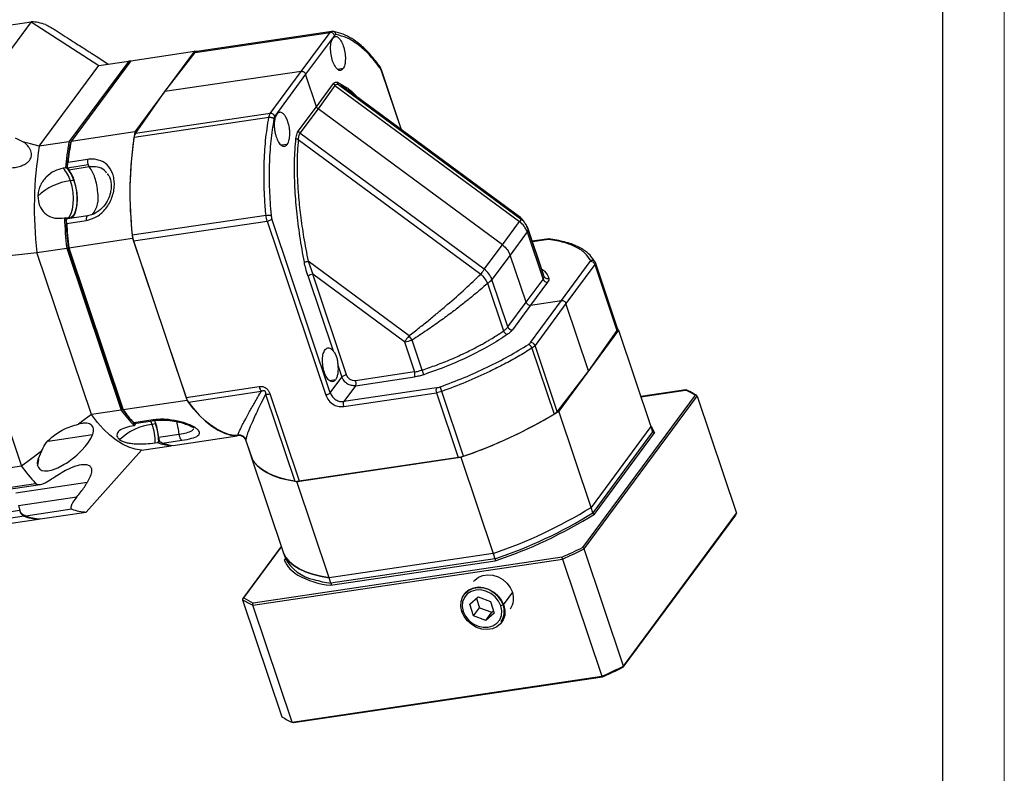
# Model space of a CAD drawing. Header units: millimetres. Extents: x 7115 to 7943, y -680 to -95.
# Tile 12 of 16: x 7785 to 7943, y -559 to -438. Entities that reach past the tile are written whole.
import ezdxf

# ---------------------------------------------------------------- set-up
doc = ezdxf.new("R2010")
doc.units = ezdxf.units.MM
doc.layers.get('0').update_dxf_attribs({"lineweight": 18})
doc.layers.add('图框_外框线', color=7, linetype='Continuous', lineweight=18)
doc.layers.add('粗实线', color=7, linetype='Continuous', lineweight=40)

# ---------------------------------------------------------------- blocks, each defined once
blk = doc.blocks.new('9999')
at = {"linetype": 'Continuous', "lineweight": 25}
for p, q in [((74.31, 56.36), (62.19, 39.95)), ((66.9, 55.26), (74.31, 56.36)), ((74.31, 56.36), (85.21, 49.33)), ((78.17, 55.03), (79.15, 54.41)), ((100.66, 51.4), (122.34, 54.62)), ((122.62, 54.8), (100.93, 51.58)), ((117.69, 48.38), (122.34, 54.62)), ((123.07, 54.16), (118.42, 47.92)), ((122.55, 54.78), (122.6, 54.78)), ((86.61, 49.54), (84.77, 50.79)), ((90.32, 50.09), (100.58, 51.62)), ((100.58, 51.62), (90.99, 38.63)), ((95.78, 45.12), (100.66, 51.4)), ((100.98, 51.58), (100.58, 51.62)), ((75.61, 36.34), (85.21, 49.33)), ((89.99, 50.04), (80.39, 37.05)), ((90.32, 50.09), (80.72, 37.1)), ((85.21, 49.33), (89.99, 50.04)), ((117.69, 48.38), (95.78, 45.12)), ((112.73, 41.61), (117.69, 48.38)), ((118.42, 47.92), (113.46, 41.15)), ((120.18, 42.67), (118.42, 47.92)), ((124.44, 48.81), (123.58, 48.68)), ((130.58, 48.5), (133.76, 39.05)), ((133.84, 38.99), (130.61, 48.61)), ((120.18, 42.67), (122.89, 46.43)), ((123.13, 46.1), (120.43, 42.34)), ((123.13, 46.1), (152.78, 24.23)), ((153.05, 24.59), (123.72, 46.22)), ((91.06, 38.39), (95.78, 45.12)), ((152.79, 25.01), (125.21, 45.36)), ((112.73, 41.61), (91.06, 38.39)), ((117.24, 38.77), (120.18, 42.67)), ((120.43, 42.34), (117.48, 38.44)), ((150.07, 20.47), (120.43, 42.34)), ((90.84, 37.78), (112.5, 41)), ((90.99, 38.63), (80.72, 37.1)), ((147.13, 16.57), (117.48, 38.44)), ((71.76, 37.68), (73.14, 37.01)), ((80.39, 37.05), (75.61, 36.34)), ((115.44, 36.62), (114.52, 36.49)), ((117.23, 37.43), (146.56, 15.79)), ((80.17, 32.89), (83.46, 33.38)), ((83.37, 34.22), (80.24, 33.75)), ((79.83, 32.86), (79.44, 32.8)), ((83.66, 33.01), (80.36, 32.52)), ((86.68, 31.73), (86.56, 31.88)), ((86.59, 31.94), (86.69, 31.76)), ((81.17, 30.85), (80.62, 30.77)), ((79.27, 24.77), (79.65, 24.82)), ((80.03, 23.93), (83.16, 24.4)), ((83.43, 25.17), (80.13, 24.68)), ((112.05, 25.21), (90.56, 22.02)), ((90.75, 21.13), (112.24, 24.32)), ((112.24, 24.32), (121.64, -3.66)), ((122.38, -3.32), (112.98, 24.67)), ((150.07, 20.47), (152.78, 24.23)), ((154.01, 22.58), (151.3, 18.82)), ((153.88, 23.46), (154.11, 23.16)), ((154.01, 22.58), (156.57, 14.94)), ((156.69, 15.54), (154.12, 23.22)), ((156.72, 15.45), (154.15, 23.11)), ((80.35, 20.02), (90.62, 21.54)), ((90.62, 21.54), (99.37, -4.51)), ((90.75, 21.13), (99.23, -4.1)), ((157.14, 21.41), (154.84, 21.06)), ((154.85, 21.02), (157.05, 21.35)), ((61.71, 17.83), (75.24, 19.26)), ((75.24, 19.26), (80.02, 19.97)), ((83.99, -6.8), (75.24, 19.26)), ((80.02, 19.97), (88.77, -6.09)), ((88.98, -5.94), (80.26, 20.03)), ((80.35, 20.02), (89.1, -6.04)), ((147.13, 16.57), (150.07, 20.47)), ((61.71, 17.83), (72.76, -15.07)), ((135.03, 5.88), (118.81, 17.85)), ((118.81, 17.85), (119.55, 15.76)), ((151.3, 18.82), (148.36, 14.93)), ((153.84, 11.27), (151.3, 18.82)), ((159.51, 11.54), (164.16, 17.79)), ((164.96, 17.68), (164.98, 17.58)), ((168.53, 7.06), (164.97, 17.67)), ((164.89, 17.33), (160.24, 11.08)), ((164.89, 17.33), (168.45, 6.73)), ((118.81, 15.41), (122.83, 3.44)), ((134.29, 4.89), (119.55, 15.76)), ((124.99, -0.42), (119.55, 15.76)), ((147.66, 14.31), (150.23, 6.65)), ((150.92, 7.29), (148.36, 14.93)), ((153.84, 11.27), (156.57, 14.94)), ((157.3, 14.48), (154.57, 10.81)), ((156.72, 15.45), (156.69, 15.54)), ((150.92, 7.29), (153.84, 11.27)), ((154.55, 4.78), (159.51, 11.54)), ((154.57, 10.81), (159.51, 11.54)), ((160.24, 11.08), (155.28, 4.31)), ((163.88, 0.26), (160.24, 11.08)), ((154.57, 10.81), (151.65, 6.83)), ((168.68, 6.76), (159.08, -6.24)), ((168.45, 6.73), (163.88, 0.26)), ((168.68, 6.76), (168.53, 7.07)), ((168.68, 6.76), (173.87, -8.71)), ((134.29, 4.89), (135.92, 0.06)), ((135.55, 5.19), (135.03, 5.88)), ((137.17, 0.37), (135.55, 5.19)), ((154.78, 3.88), (158.33, -6.71)), ((158.84, -6.28), (155.28, 4.31)), ((123.59, 1.17), (124.24, -0.77)), ((135.92, 0.06), (126.45, -1.35)), ((163.88, 0.26), (158.84, -6.28)), ((123.2, -1.22), (122.28, -1.36)), ((122.38, -3.32), (124.24, -0.77)), ((126.44, -2.15), (135.9, -0.75)), ((110.94, -2.35), (99.23, -4.1)), ((99.57, -4.78), (111.28, -3.04)), ((126.44, -2.15), (124.57, -4.7)), ((139.45, -2.49), (124.57, -4.7)), ((143.81, -13.48), (140.31, -3.07)), ((179.53, -2.82), (172.26, -3.9)), ((172.26, -3.92), (179.46, -2.85)), ((179.53, -2.82), (179.46, -2.85)), ((99.37, -4.51), (89.1, -6.04)), ((111.99, -3.49), (116.7, -17.51)), ((117.42, -17.5), (112.71, -3.47)), ((124.56, -5.51), (139.44, -3.29)), ((139.44, -3.29), (142.94, -13.7)), ((181, -3.69), (162.93, -28.16)), ((163.19, -28.38), (181.32, -3.83)), ((181.32, -3.83), (187.64, -22.66)), ((88.77, -6.09), (83.99, -6.8)), ((164.28, -21.71), (159.08, -6.24)), ((93.92, -7.64), (90.79, -8.11)), ((90.84, -8.24), (94.14, -7.75)), ((93.77, -8.37), (93.57, -7.83)), ((94.12, -7.75), (94.32, -8.29)), ((94.32, -8.12), (94.17, -7.71)), ((90.87, -8.59), (90.49, -8.65)), ((91.05, -8.4), (91.07, -8.2)), ((94.32, -8.29), (93.77, -8.37)), ((173.87, -8.71), (164.28, -21.71)), ((173.87, -8.71), (174.16, -9.58)), ((84.17, -10.04), (77.02, -11.1)), ((94.79, -10.43), (98.08, -9.94)), ((95.4, -11.39), (98.53, -10.93)), ((97.13, -11.75), (107.39, -10.22)), ((107.54, -10.1), (106.95, -10.18)), ((109.01, -11.48), (108.81, -10.9)), ((108.81, -10.9), (108.83, -10.9)), ((174.16, -9.58), (164.57, -22.58)), ((164.84, -22.79), (174.47, -9.74)), ((83.16, -22.47), (92.02, -12.51)), ((92.02, -12.51), (96.8, -11.8)), ((94.26, -11.34), (94.65, -11.28)), ((94.81, -11.08), (94.98, -11.15)), ((96.8, -11.8), (96.86, -11.69)), ((96.8, -11.8), (96.85, -11.73)), ((108.99, -11.44), (109.81, -13.89)), ((108.99, -11.44), (109.01, -11.48)), ((109.83, -13.92), (109.01, -11.48)), ((76, -12.69), (75.39, -13.99)), ((109.67, -13.59), (109.7, -13.55)), ((109.67, -13.59), (114.87, -29.06)), ((109.83, -13.92), (109.81, -13.89)), ((143.35, -13.64), (117, -17.56)), ((117.42, -17.5), (142.94, -13.7)), ((143.35, -13.64), (148.55, -29.11)), ((72.76, -15.07), (65.35, -16.18)), ((67.61, -18.96), (75.02, -17.86)), ((67.77, -19.2), (75.77, -18.01)), ((83.33, -17.71), (71.84, -19.42)), ((122.2, -33.03), (117, -17.56)), ((72.3, -21.41), (81.65, -20.02)), ((81.65, -20.02), (81.01, -20.89)), ((80.85, -22), (73.44, -23.1)), ((164.57, -22.58), (164.28, -21.71)), ((44.75, -26.28), (72.47, -22.16)), ((73.17, -23.15), (45.45, -27.27)), ((47.75, -27.74), (75.47, -23.61)), ((75.47, -23.61), (75.51, -23.56)), ((75.74, -23.57), (83.16, -22.47)), ((187.47, -22.95), (169.4, -47.42)), ((169.52, -47.22), (187.64, -22.66)), ((187.64, -22.66), (187.47, -22.95)), ((114.51, -27.98), (108.33, -36.35)), ((108.47, -36.25), (114.53, -28.05)), ((169.52, -47.22), (163.19, -28.38)), ((109.92, -37.43), (159.71, -30.02)), ((159.63, -29.71), (110.01, -37.09)), ((114.87, -29.06), (115.16, -29.92)), ((115.17, -29.97), (114.99, -30.2)), ((148.55, -29.11), (122.2, -33.03)), ((148.84, -29.98), (122.49, -33.9)), ((148.55, -29.11), (148.84, -29.98)), ((159.71, -30.02), (166.03, -48.86)), ((122.43, -34.23), (148.89, -30.29)), ((122.49, -33.9), (122.2, -33.03)), ((144.8, -37.27), (146.15, -36.1)), ((145.88, -36.34), (146.37, -37.86)), ((146.15, -36.1), (148.11, -36.82)), ((151.65, -35.33), (150.16, -37.36)), ((108.29, -36.55), (114.62, -55.38)), ((116.24, -56.26), (109.92, -37.43)), ((145.41, -39.16), (144.8, -37.27)), ((145.41, -39.16), (146.37, -37.86)), ((146.37, -37.86), (148.33, -38.57)), ((148.11, -36.82), (148.72, -38.7)), ((150.16, -37.36), (149.78, -37.54)), ((150.28, -37.46), (150.12, -37.38)), ((143.52, -38.47), (143.67, -38.4)), ((143.67, -38.4), (143.74, -38.44)), ((147.37, -39.87), (145.41, -39.16)), ((147.37, -39.87), (148.33, -38.57)), ((148.72, -38.7), (147.37, -39.87)), ((148.33, -38.57), (148.6, -38.34)), ((169.4, -47.42), (169.52, -47.22)), ((116.24, -56.26), (166.03, -48.86)), ((166.1, -48.98), (116.48, -56.36)), ((166.03, -48.86), (166.1, -48.98)), ((116.48, -56.36), (116.24, -56.26))]:
    blk.add_line(p, q, dxfattribs=at)
at = {"linetype": 'Continuous', "lineweight": 25, "flags": 128}
for points in [[(89.99, 50.04), (90.1, 49.96), (90.17, 49.9)], [(90.26, 50.02), (90.25, 50.02), (89.99, 50.04)], [(130.61, 48.61), (130.59, 48.64), (130.59, 48.64)], [(75.61, 36.34), (74.23, 36.71), (73.14, 37.01)], [(80.63, 36.93), (80.49, 37), (80.39, 37.05)], [(80.72, 37.1), (80.67, 37.01), (80.63, 36.93)], [(81.17, 30.85), (81.42, 29.96), (81.59, 29.02), (81.66, 28.07), (81.64, 27.17), (81.53, 26.36), (81.33, 25.67), (81.05, 25.16), (80.71, 24.83), (80.31, 24.71), (79.9, 24.81)], [(80.12, 24.73), (80.46, 25.02), (80.75, 25.52), (80.97, 26.2), (81.09, 27.02), (81.12, 27.93), (81.04, 28.9), (80.88, 29.86), (80.62, 30.77)], [(80.79, 24.77), (81, 24.95), (81.33, 25.43), (81.56, 26.1), (81.71, 26.92), (81.75, 27.86), (81.68, 28.85), (81.51, 29.85), (81.25, 30.8)], [(153.05, 24.59), (153.03, 24.57), (153.01, 24.54), (152.99, 24.5), (152.96, 24.46), (152.92, 24.41), (152.88, 24.36), (152.83, 24.3), (152.78, 24.23)], [(157.14, 21.41), (157.1, 21.39), (157.05, 21.35)], [(157.19, 21.4), (157.14, 21.41), (157.14, 21.41)], [(80.02, 19.97), (80.15, 20), (80.26, 20.03)], [(80.26, 20.03), (80.31, 20.02), (80.35, 20.02)], [(147.13, 16.57), (147.07, 16.49), (147.01, 16.41), (146.94, 16.32), (146.87, 16.22), (146.8, 16.12), (146.72, 16.02), (146.64, 15.91), (146.56, 15.79)], [(135.03, 5.88), (134.93, 5.75), (134.84, 5.62), (134.74, 5.49), (134.65, 5.37), (134.56, 5.24), (134.47, 5.12), (134.38, 5), (134.29, 4.89)], [(99.37, -4.51), (100.34, -5.76), (101.33, -6.87), (102.34, -7.83), (103.35, -8.64), (104.37, -9.28), (105.39, -9.76), (106.4, -10.08), (107.39, -10.22)], [(88.98, -5.94), (88.86, -6.02), (88.77, -6.09)], [(89.1, -6.04), (89.03, -5.98), (88.98, -5.94)], [(106.95, -10.18), (106.03, -9.98), (105.1, -9.64), (104.16, -9.16), (103.23, -8.55), (102.3, -7.8), (101.37, -6.92), (100.46, -5.91), (99.57, -4.78)], [(83.99, -6.8), (82.83, -7.65), (81.92, -8.33)], [(92.02, -12.51), (91.02, -12.36), (90.02, -12.05), (89, -11.57), (87.98, -10.92), (86.96, -10.12), (85.96, -9.16), (84.97, -8.05), (83.99, -6.8)], [(173.87, -8.7), (174.08, -9), (174.47, -9.74)], [(75.39, -13.99), (75.3, -14.52), (75.33, -14.97), (75.47, -15.31), (75.69, -15.57), (76.02, -15.76), (76.45, -15.85), (77.03, -15.83), (77.72, -15.68), (78.6, -15.34), (79.64, -14.79), (79.98, -14.58), (80.35, -14.32), (80.76, -14.03), (80.92, -13.91), (81.11, -13.76), (81.31, -13.59), (81.7, -13.26), (81.79, -13.17), (81.82, -13.14), (81.83, -13.14), (81.83, -13.14), (81.83, -13.14), (81.83, -13.14), (81.83, -13.14), (81.83, -13.14), (81.83, -13.14), (81.83, -13.14), (81.83, -13.14), (82.48, -12.5), (82.98, -11.93), (83.41, -11.39), (83.88, -10.66), (84.17, -10.04)], [(76, -12.69), (74.19, -14.02), (72.76, -15.07)], [(75.35, -14.99), (75.44, -14.68), (75.54, -13.98)], [(109.67, -13.59), (110.06, -14.31), (110.61, -14.98), (111.31, -15.59), (112.17, -16.12), (113.17, -16.59), (114.32, -16.99), (115.6, -17.31), (117, -17.56)], [(116.7, -17.51), (115.43, -17.27), (114.26, -16.97), (113.21, -16.61), (112.28, -16.18), (111.47, -15.7), (110.79, -15.16), (110.25, -14.57), (109.83, -13.92)], [(122.2, -33.03), (120.79, -32.78), (119.51, -32.46), (118.37, -32.06), (117.36, -31.59), (116.51, -31.05), (115.81, -30.45), (115.26, -29.78), (114.87, -29.06)], [(114.87, -29.06), (115.26, -29.78), (115.81, -30.45), (116.51, -31.05), (117.36, -31.59), (118.37, -32.06), (119.51, -32.46), (120.79, -32.78), (122.2, -33.03)], [(145.41, -33.64), (145.59, -33.42), (146.17, -32.95), (146.88, -32.65), (147.67, -32.53), (148.51, -32.6), (149.33, -32.86), (150.1, -33.3), (150.77, -33.87), (151.3, -34.57), (151.65, -35.33)], [(143.52, -38.47), (143.35, -37.66), (143.39, -36.86), (143.63, -36.13), (144.06, -35.5), (144.65, -35.02), (145.38, -34.71), (146.19, -34.59), (147.05, -34.67), (147.9, -34.93), (148.68, -35.38), (149.37, -35.97), (149.91, -36.68), (150.28, -37.46)], [(150.16, -37.36), (149.8, -36.6), (149.27, -35.9), (148.6, -35.33), (147.83, -34.89), (147.01, -34.63), (146.17, -34.56), (145.38, -34.68), (144.67, -34.98), (144.09, -35.45), (143.91, -35.67)], [(149.78, -37.54), (149.42, -36.78), (148.87, -36.11), (148.19, -35.56), (147.4, -35.18), (146.57, -34.99), (145.76, -35), (145.01, -35.22), (144.38, -35.63), (143.92, -36.19), (143.65, -36.88), (143.59, -37.65), (143.74, -38.44)], [(150.28, -37.46), (150.45, -38.28), (150.41, -39.07), (150.17, -39.8), (149.74, -40.43), (149.15, -40.91), (148.42, -41.22), (147.61, -41.34), (146.75, -41.27), (145.9, -41), (145.12, -40.56), (144.43, -39.96), (143.89, -39.25), (143.52, -38.47)], [(143.74, -38.44), (144.1, -39.19), (144.65, -39.87), (145.34, -40.42), (146.12, -40.8), (146.95, -40.99), (147.76, -40.97), (148.51, -40.75), (149.14, -40.35), (149.61, -39.78), (149.88, -39.09), (149.94, -38.33), (149.78, -37.54)]]:
    blk.add_lwpolyline(points, dxfattribs=at)
at = {"linetype": 'Continuous', "lineweight": 25}
for centre, radius, start, end in [((73.84, 48.12), 8.25, 70.2871, 86.7036), ((122.42, 53.94), 0.686, 18.6928, 96.8366), ((101, 51.17), 0.409, 100.2689, 146.0162), ((130.49, 48.58), 0.117, 317.002, 14.2641), ((123.53, 46.65), 0.681, 199.1023, 234.2517), ((112.8, 40.91), 0.703, 19.8025, 95.727), ((150.4, 28.79), 60.22, 170.6035, 186.9154), ((92.33, 37.6), 1.5, 148.0004, 172.9335), ((117.89, 39.01), 0.696, 199.4921, 233.8618), ((126.38, 28.71), 46.74, 169.7262, 174.9134), ((126.39, 28.68), 46.51, 169.7763, 174.9026), ((125.95, 28.74), 46.06, 169.7606, 174.5053), ((125.62, 28.93), 45.64, 169.6889, 173.9324), ((151.13, 28.85), 60.95, 171.5706, 186.4319), ((135.03, 26.51), 60.22, 170.6035, 186.9154), ((76.1, 29.49), 4.7, 15.7691, 44.6843), ((76.44, 29.48), 4.93, 16.2142, 42.5673), ((82.07, 33.53), 2.01, 190.7543, 198.4262), ((81.3, 33.24), 1.18, 197.1413, 217.4277), ((75.98, 29.17), 5.52, 17.1413, 37.4277), ((79.27, 29.66), 5.52, 17.1413, 37.4277), ((81.62, 21.86), 8.97, 96.3535, 134.0446), ((75.23, 28.21), 9.81, 4.0788, 18.2627), ((80.6, 28.06), 4.49, 322.7263, 10.9379), ((150.98, 27.8), 71.39, 182.3932, 186.3036), ((150.79, 27.78), 70.95, 182.3998, 186.2674), ((80.22, 24.39), 0.304, 106.508, 172.3046), ((150.99, 27.79), 71.15, 182.7136, 186.2639), ((151.78, 27.9), 71.87, 183.1611, 186.2957), ((112.09, 25.61), 1.3, 276.5052, 313.5075), ((150.79, 21.46), 3.4, 19.1023, 54.2517), ((153.53, 22.99), 0.632, 319.1492, 10.5807), ((94.72, 22.44), 4.18, 185.7862, 198.2934), ((164.24, 17.11), 0.686, 18.6928, 96.8366), ((145.08, 13.76), 3.48, 19.4921, 53.8618), ((119.7, 14.47), 1.3, 96.5052, 133.5075), ((146.1, 16.8), 2.94, 302.077, 320.2881), ((157.22, 15.16), 0.686, 198.6929, 276.8366), ((151.58, 7.53), 0.703, 199.8025, 275.727), ((168.18, 6.97), 0.363, 318.0979, 13.1681), ((133.1, 12.68), 7.88, 278.7394, 288.1219), ((154.62, 4.08), 0.703, 19.8025, 95.727), ((134.94, -0.33), 1.05, 336.2658, 21.7286), ((140.41, -2.91), 1.05, 156.2658, 201.7287), ((174.9, -13.11), 11.22, 57.0826, 66.0262), ((101.6, -3.35), 2.49, 197.4777, 215.1611), ((106.38, 6.55), 21.67, 215.6681, 224.3306), ((106.44, 6.63), 21.51, 215.7447, 224.3196), ((106.72, 6.85), 21.87, 215.7903, 223.5893), ((107.41, 7.15), 22.56, 215.7729, 222.5616), ((119.29, 57.91), 75.49, 288.5885, 301.8096), ((157.38, -5.05), 1.92, 299.8435, 319.7721), ((118.99, 58.7), 76.33, 288.9766, 301.0296), ((94.76, -17.29), 8.97, 96.3535, 134.0446), ((84.43, -11.45), 9.83, 0.6851, 18.2493), ((85.02, -11.19), 9.8, 4.468, 18.2686), ((84.97, -11.37), 9.84, 1.7275, 18.2454), ((88.21, -10.72), 9.9, 4.5073, 16.4064), ((96.88, -10.27), 2.1, 184.468, 198.2686), ((96.29, -10.46), 1.48, 198.2608, 207.6703), ((97.27, -5.11), 6.7, 246.9472, 265.9133), ((97.57, -5.27), 6.49, 250.5063, 266.0963), ((142.2, -8.95), 4.81, 278.7966, 289.5267), ((96.26, 1.7), 28.87, 215.5247, 222.6415), ((117, -15.05), 2.49, 262.9969, 279.7063), ((76.39, -20.86), 4.13, 187.6837, 198.3395), ((83.63, -14.23), 8.25, 250.2871, 266.7036), ((124.49, 42.44), 75.49, 288.5885, 301.8096), ((73.97, -21.84), 1.53, 192.0808, 238.5087), ((75.17, -21.28), 2.84, 198.1196, 209.4611), ((75.94, -15.38), 8.25, 250.3343, 266.7054), ((76.22, -15.33), 8.25, 250.2871, 266.7036), ((124.78, 41.57), 75.49, 288.5885, 301.8096), ((124.7, 41.81), 76.06, 288.5439, 301.8541), ((118.03, 62.98), 101.59, 294.17, 296.228), ((117.95, 63.25), 102.19, 294.1191, 296.2789), ((121.07, -26.71), 6.73, 208.5138, 258.5323), ((119.68, -28.1), 5.14, 204.1838, 240.9629), ((123.75, -20.8), 13.5, 240.8887, 264.3662), ((124.85, -16.14), 17.91, 253.3988, 262.4309), ((114.57, -26.83), 11.22, 237.0826, 246.0262), ((148.96, -36.35), 2.88, 324.9105, 20.5915), ((114.47, -27.09), 11.29, 236.8615, 246.2474), ((147.46, -38.38), 2.88, 324.9105, 20.5915), ((124.27, 44.41), 102.19, 294.1191, 296.2789), ((124.5, 43.71), 101.59, 294.17, 296.228), ((120.79, -45.92), 11.29, 236.8615, 246.2474)]:
    blk.add_arc(centre, radius, start, end, dxfattribs=at)
for points, knots in [([(76.62, 55.89), (76.69, 55.86), (76.85, 55.79), (77.22, 55.6), (77.68, 55.34), (78, 55.14), (78.17, 55.03)], [0, 0, 0, 0, 0.204198, 0.440266, 0.706576, 1, 1, 1, 1]), ([(79.15, 54.41), (79.58, 54.12), (80.38, 53.6), (81.54, 52.86), (82.51, 52.25), (83.29, 51.76), (83.91, 51.36), (84.43, 51.02), (84.66, 50.86), (84.77, 50.79)], [0, 0, 0, 0, 0.230541, 0.425038, 0.583899, 0.713992, 0.819581, 0.915732, 1, 1, 1, 1]), ([(122.34, 54.62), (122.39, 54.69), (122.45, 54.77), (122.53, 54.77), (122.55, 54.78)], [0, 0, 0, 0, 0.789516, 1, 1, 1, 1]), ([(122.96, 54.76), (122.89, 54.78), (122.76, 54.81), (122.63, 54.8), (122.57, 54.79)], [0, 0, 0, 0, 0.546361, 1, 1, 1, 1]), ([(122.8, 53.69), (122.92, 53.81), (123.17, 54.06), (123.64, 53.89), (124.11, 53.37), (124.35, 52.76), (124.47, 52.46)], [0, 0, 0, 0, 0.249379, 0.498712, 0.748543, 1, 1, 1, 1]), ([(130.28, 49.26), (129.8, 49.88), (128.77, 51.21), (127.27, 52.63), (125.8, 53.7), (124.4, 54.43), (123.45, 54.65), (122.96, 54.76)], [0, 0, 0, 0, 0.202886, 0.436884, 0.610401, 0.798037, 1, 1, 1, 1]), ([(123.3, 54.28), (123.29, 54.35), (123.26, 54.47), (123.18, 54.6), (123.1, 54.68), (123.02, 54.74), (122.97, 54.76), (122.96, 54.76)], [0, 0, 0, 0, 0.35109, 0.53993, 0.732729, 0.925528, 1, 1, 1, 1]), ([(123.3, 54.28), (123.25, 54.28), (123.17, 54.28), (123.1, 54.2), (123.07, 54.16)], [0, 0, 0, 0, 0.559728, 1, 1, 1, 1]), ([(130.36, 48.96), (129.78, 49.7), (128.63, 51.17), (126.84, 52.74), (125.05, 53.86), (123.88, 54.14), (123.3, 54.28)], [0, 0, 0, 0, 0.249978, 0.499983, 0.749991, 1, 1, 1, 1]), ([(122.76, 50.04), (122.67, 50.38), (122.48, 51.06), (122.4, 52.14), (122.5, 53.11), (122.7, 53.5), (122.8, 53.69)], [0, 0, 0, 0, 0.251461, 0.501288, 0.750617, 1, 1, 1, 1]), ([(124.47, 52.46), (124.57, 52.12), (124.76, 51.44), (124.83, 50.35), (124.74, 49.39), (124.54, 49), (124.44, 48.81)], [0, 0, 0, 0, 0.251461, 0.501288, 0.750617, 1, 1, 1, 1]), ([(124.44, 48.81), (124.31, 48.69), (124.06, 48.44), (123.59, 48.6), (123.12, 49.13), (122.88, 49.73), (122.76, 50.04)], [0, 0, 0, 0, 0.249379, 0.498712, 0.748543, 1, 1, 1, 1]), ([(130.36, 48.96), (130.36, 49.02), (130.36, 49.12), (130.32, 49.21), (130.29, 49.25), (130.28, 49.26)], [0, 0, 0, 0, 0.542306, 0.833814, 1, 1, 1, 1]), ([(130.59, 48.64), (130.55, 48.76), (130.47, 48.96), (130.37, 49.12), (130.33, 49.18)], [0, 0, 0, 0, 0.575214, 1, 1, 1, 1]), ([(117.69, 48.38), (117.76, 48.38), (117.91, 48.39), (118.13, 48.29), (118.32, 48.13), (118.39, 47.99), (118.42, 47.92)], [0, 0, 0, 0, 0.25001, 0.5, 0.74999, 1, 1, 1, 1]), ([(130.58, 48.5), (130.54, 48.6), (130.48, 48.78), (130.39, 48.91), (130.36, 48.96)], [0, 0, 0, 0, 0.559729, 1, 1, 1, 1]), ([(122.89, 46.43), (123, 46.53), (123.19, 46.72), (123.42, 46.65), (123.53, 46.62)], [0, 0, 0, 0, 0.532071, 1, 1, 1, 1]), ([(122.89, 46.43), (122.89, 46.43), (122.89, 46.43), (122.89, 46.43), (122.89, 46.43)], [0, 0, 0, 0, 0.559983, 1, 1, 1, 1]), ([(123.72, 46.22), (123.6, 46.26), (123.38, 46.33), (123.21, 46.17), (123.13, 46.1)], [0, 0, 0, 0, 0.537607, 1, 1, 1, 1]), ([(123.53, 46.62), (123.54, 46.58), (123.54, 46.5), (123.59, 46.39), (123.64, 46.3), (123.7, 46.25), (123.72, 46.22)], [0, 0, 0, 0, 0.247647, 0.499996, 0.752349, 1, 1, 1, 1]), ([(123.53, 46.62), (124.02, 46.37), (125.02, 45.84), (126.06, 44.98), (126.59, 44.35), (126.62, 44.32)], [0, 0, 0, 0, 0.47161, 0.971244, 1, 1, 1, 1]), ([(125.19, 45.34), (125.12, 45.4), (124.63, 45.82), (124.14, 46.03), (123.72, 46.22)], [0, 0, 0, 0, 0.142572, 1, 1, 1, 1]), ([(113.46, 41.15), (113.42, 41.09), (113.36, 40.98), (113.32, 40.82), (113.31, 40.74)], [0, 0, 0, 0, 0.559747, 1, 1, 1, 1]), ([(113.8, 41.51), (113.74, 41.41), (113.61, 41.22), (113.46, 40.76), (113.38, 40.2), (113.36, 39.54), (113.42, 38.94), (113.52, 38.36), (113.63, 38.01), (113.68, 37.84)], [0, 0, 0, 0, 0.139916, 0.261745, 0.45053, 0.594784, 0.734447, 0.869519, 1, 1, 1, 1]), ([(115.56, 40.29), (115.49, 40.49), (115.34, 40.89), (115.03, 41.38), (114.68, 41.72), (114.36, 41.82), (114.05, 41.77), (113.89, 41.6), (113.8, 41.51)], [0, 0, 0, 0, 0.160168, 0.330358, 0.51056, 0.700767, 0.825924, 1, 1, 1, 1]), ([(120.18, 42.67), (120.21, 42.6), (120.27, 42.47), (120.38, 42.38), (120.43, 42.34)], [0, 0, 0, 0, 0.559399, 1, 1, 1, 1]), ([(112.05, 25.21), (111.97, 26.12), (111.82, 27.96), (111.72, 30.72), (111.74, 33.86), (111.95, 37.37), (112.31, 39.77), (112.5, 41)], [0, 0, 0, 0, 0.162459, 0.329158, 0.500097, 0.743293, 1, 1, 1, 1]), ([(112.5, 41), (112.58, 41.01), (112.69, 41.01), (112.84, 40.99), (112.97, 40.96), (113.08, 40.92), (113.21, 40.85), (113.27, 40.78), (113.31, 40.74)], [0, 0, 0, 0, 0.239576, 0.368437, 0.499999, 0.631562, 0.760423, 1, 1, 1, 1]), ([(113.31, 40.74), (113.13, 39.57), (112.76, 37.22), (112.54, 33.37), (112.54, 29.37), (112.75, 26.63), (112.86, 25.26)], [0, 0, 0, 0, 0.250009, 0.500017, 0.750022, 1, 1, 1, 1]), ([(115.44, 36.62), (115.51, 36.74), (115.65, 36.95), (115.8, 37.48), (115.88, 38.09), (115.87, 38.74), (115.8, 39.46), (115.66, 39.96), (115.56, 40.29)], [0, 0, 0, 0, 0.155103, 0.290312, 0.50021, 0.630574, 0.757511, 1, 1, 1, 1]), ([(116.87, 37.6), (116.91, 37.88), (116.99, 38.35), (117.16, 38.64), (117.23, 38.76)], [0, 0, 0, 0, 0.586813, 1, 1, 1, 1]), ([(117.24, 38.77), (117.24, 38.77), (117.23, 38.77), (117.23, 38.77), (117.23, 38.76)], [0, 0, 0, 0, 0.560016, 1, 1, 1, 1]), ([(117.48, 38.44), (117.42, 38.32), (117.27, 38.07), (117.25, 37.65), (117.23, 37.43)], [0, 0, 0, 0, 0.468141, 1, 1, 1, 1]), ([(65.76, 34.13), (65.98, 34.01), (66.41, 33.76), (67.16, 33.45), (67.98, 33.18), (68.87, 32.98), (69.75, 32.87), (70.71, 32.83), (71.66, 32.91), (72.56, 33.11), (73.23, 33.39), (73.72, 33.71), (74.06, 34.05), (74.27, 34.41), (74.38, 34.78), (74.38, 35.18), (74.27, 35.6), (74.04, 36.05), (73.67, 36.54), (73.33, 36.84), (73.14, 37.01)], [0, 0, 0, 0, 0.056332, 0.117151, 0.186476, 0.256581, 0.330202, 0.394744, 0.484616, 0.558511, 0.618333, 0.667255, 0.707602, 0.744911, 0.779092, 0.813283, 0.850663, 0.891092, 0.940123, 1, 1, 1, 1]), ([(113.68, 37.84), (113.8, 37.55), (113.97, 37.1), (114.28, 36.68), (114.59, 36.41), (114.9, 36.3), (115.21, 36.38), (115.36, 36.54), (115.44, 36.62)], [0, 0, 0, 0, 0.242486, 0.369424, 0.49979, 0.709683, 0.844893, 1, 1, 1, 1]), ([(118.21, 17.7), (117.96, 19.09), (117.48, 21.81), (116.97, 25.85), (116.66, 29.88), (116.57, 33.86), (116.77, 36.38), (116.87, 37.6)], [0, 0, 0, 0, 0.20695, 0.40542, 0.594372, 0.804071, 1, 1, 1, 1]), ([(117.23, 37.43), (117.19, 37.44), (117.12, 37.46), (117.02, 37.5), (116.93, 37.55), (116.89, 37.58), (116.87, 37.6)], [0, 0, 0, 0, 0.247651, 0.500004, 0.752353, 1, 1, 1, 1]), ([(117.23, 37.43), (117.18, 36.78), (117.07, 35.46), (117.03, 33.31), (117.08, 30.98), (117.25, 28.28), (117.58, 25.17), (118.09, 21.6), (118.56, 19.14), (118.81, 17.85)], [0, 0, 0, 0, 0.106012, 0.218463, 0.337779, 0.464313, 0.626393, 0.804855, 1, 1, 1, 1]), ([(80.1, 33.15), (80.14, 33.26), (80.18, 33.42), (80.22, 33.62), (80.23, 33.71), (80.24, 33.75)], [0, 0, 0, 0, 0.537183, 0.771233, 1, 1, 1, 1]), ([(83.16, 24.4), (83.74, 24.56), (84.93, 24.9), (86.17, 26.05), (86.91, 27.18), (87.33, 28.12), (87.6, 29.11), (87.71, 30.11), (87.65, 31.08), (87.36, 32.24), (86.61, 33.44), (85.4, 34.1), (84.27, 34.3), (83.67, 34.25), (83.37, 34.22)], [0, 0, 0, 0, 0.121522, 0.244882, 0.307427, 0.370363, 0.433988, 0.498265, 0.562469, 0.626005, 0.750943, 0.875219, 0.937699, 1, 1, 1, 1]), ([(79.44, 32.8), (78.97, 32.68), (77.99, 32.44), (76.87, 31.58), (76.15, 30.71), (75.73, 29.95), (75.45, 29.14), (75.4, 28.58), (75.38, 28.3)], [0, 0, 0, 0, 0.232917, 0.480053, 0.607808, 0.73751, 0.868341, 1, 1, 1, 1]), ([(80.07, 32.81), (80.02, 32.82), (79.94, 32.84), (79.86, 32.85), (79.83, 32.86)], [0, 0, 0, 0, 0.560252, 1, 1, 1, 1]), ([(86.43, 32.03), (86.31, 32.19), (85.95, 32.68), (84.98, 33.07), (84.1, 33.03), (83.66, 33.01)], [0, 0, 0, 0, 0.198028, 0.598947, 1, 1, 1, 1]), ([(86.69, 31.76), (86.78, 31.61), (87, 31.26), (87.08, 30.81), (87.13, 30.56)], [0, 0, 0, 0, 0.454061, 1, 1, 1, 1]), ([(87.13, 30.56), (87.13, 30.54), (87.2, 30.28), (87.18, 29.69), (87.06, 28.77), (86.69, 27.73), (86, 26.61), (85.09, 25.8), (84.18, 25.33), (83.66, 25.22), (83.39, 25.16)], [0, 0, 0, 0, 0.009765, 0.130316, 0.248203, 0.391487, 0.564785, 0.767324, 0.879516, 1, 1, 1, 1]), ([(75.38, 28.3), (75.43, 27.79), (75.53, 26.75), (76.44, 25.51), (77.74, 24.73), (78.76, 24.75), (79.27, 24.77)], [0, 0, 0, 0, 0.247915, 0.498081, 0.749325, 1, 1, 1, 1]), ([(79.65, 24.82), (79.7, 24.82), (79.78, 24.81), (79.86, 24.81), (79.9, 24.81)], [0, 0, 0, 0, 0.559746, 1, 1, 1, 1]), ([(80.03, 23.93), (80.02, 23.98), (80.02, 24.07), (79.98, 24.26), (79.94, 24.36), (79.91, 24.43)], [0, 0, 0, 0, 0.229711, 0.464779, 1, 1, 1, 1]), ([(112.05, 25.21), (112.12, 25.22), (112.23, 25.24), (112.39, 25.25), (112.51, 25.26), (112.62, 25.27), (112.75, 25.27), (112.82, 25.27), (112.86, 25.26)], [0, 0, 0, 0, 0.239666, 0.368495, 0.499999, 0.631504, 0.760333, 1, 1, 1, 1]), ([(112.24, 24.32), (112.19, 24.46), (112.11, 24.75), (112.07, 25.06), (112.05, 25.21)], [0, 0, 0, 0, 0.495432, 1, 1, 1, 1]), ([(112.86, 25.26), (112.87, 25.15), (112.9, 24.94), (112.96, 24.75), (112.98, 24.67)], [0, 0, 0, 0, 0.559747, 1, 1, 1, 1]), ([(153.95, 23.5), (153.8, 23.8), (153.51, 24.4), (152.99, 24.83), (152.74, 25.04)], [0, 0, 0, 0, 0.505853, 1, 1, 1, 1]), ([(153.05, 24.59), (153.02, 24.7), (152.97, 24.87), (152.83, 24.96), (152.78, 24.99)], [0, 0, 0, 0, 0.643818, 1, 1, 1, 1]), ([(157.53, 21.36), (157.45, 21.37), (157.31, 21.38), (157.13, 21.36), (157.05, 21.35)], [0, 0, 0, 0, 0.559747, 1, 1, 1, 1]), ([(157.7, 21.42), (157.65, 21.43), (157.5, 21.44), (157.31, 21.42), (157.19, 21.4)], [0, 0, 0, 0, 0.357617, 1, 1, 1, 1]), ([(157.53, 21.36), (157.59, 21.39), (157.68, 21.43), (157.79, 21.43), (157.83, 21.41), (157.84, 21.41)], [0, 0, 0, 0, 0.568987, 0.874836, 1, 1, 1, 1]), ([(164.21, 18.02), (163.94, 18.42), (163.39, 19.22), (161.91, 20.17), (160.01, 20.92), (158.36, 21.21), (157.53, 21.36)], [0, 0, 0, 0, 0.250009, 0.500017, 0.750022, 1, 1, 1, 1]), ([(164.83, 17.89), (164.54, 18.31), (163.95, 19.16), (162.38, 20.15), (160.4, 20.94), (158.69, 21.26), (157.84, 21.41)], [0, 0, 0, 0, 0.250684, 0.500738, 0.750417, 1, 1, 1, 1]), ([(118.21, 17.7), (118.24, 17.71), (118.3, 17.74), (118.45, 17.78), (118.62, 17.82), (118.75, 17.84), (118.81, 17.85)], [0, 0, 0, 0, 0.24496, 0.49999, 0.755036, 1, 1, 1, 1]), ([(118.81, 15.41), (118.68, 15.83), (118.44, 16.57), (118.28, 17.36), (118.21, 17.7)], [0, 0, 0, 0, 0.5677, 1, 1, 1, 1]), ([(164.16, 17.79), (164.19, 17.84), (164.24, 17.92), (164.22, 17.99), (164.21, 18.02)], [0, 0, 0, 0, 0.559747, 1, 1, 1, 1]), ([(164.21, 18.02), (164.29, 18.04), (164.4, 18.06), (164.56, 18.04), (164.67, 18), (164.76, 17.95), (164.81, 17.91), (164.83, 17.89)], [0, 0, 0, 0, 0.333888, 0.513475, 0.696827, 0.88018, 1, 1, 1, 1]), ([(164.99, 17.58), (164.97, 17.63), (164.94, 17.75), (164.87, 17.84), (164.83, 17.89)], [0, 0, 0, 0, 0.494218, 1, 1, 1, 1]), ([(164.98, 17.58), (164.98, 17.56), (165, 17.49), (164.94, 17.39), (164.89, 17.33)], [0, 0, 0, 0, 0.285932, 1, 1, 1, 1]), ([(156.34, 16.58), (156.5, 16.48), (157.12, 16.08), (157.33, 15.51), (157.49, 15.09)], [0, 0, 0, 0, 0.25318, 1, 1, 1, 1]), ([(135.03, 5.88), (135.59, 6.31), (136.67, 7.16), (138.26, 8.43), (139.76, 9.67), (141.72, 11.33), (144.07, 13.41), (145.74, 15.01), (146.56, 15.79)], [0, 0, 0, 0, 0.134484, 0.263311, 0.386505, 0.504093, 0.758032, 1, 1, 1, 1]), ([(147.66, 14.31), (147.25, 13.95), (146.42, 13.22), (145.05, 12.08), (143.59, 10.91), (141.92, 9.62), (140.01, 8.22), (137.84, 6.7), (136.33, 5.7), (135.55, 5.19)], [0, 0, 0, 0, 0.119578, 0.2421, 0.367622, 0.496196, 0.654133, 0.822048, 1, 1, 1, 1]), ([(157.48, 15.09), (157.5, 15), (157.52, 14.82), (157.38, 14.59), (157.3, 14.48)], [0, 0, 0, 0, 0.499995, 1, 1, 1, 1]), ([(153.84, 11.27), (153.87, 11.2), (153.93, 11.06), (154.12, 10.9), (154.35, 10.8), (154.49, 10.81), (154.57, 10.81)], [0, 0, 0, 0, 0.25001, 0.5, 0.74999, 1, 1, 1, 1]), ([(159.51, 11.54), (159.59, 11.55), (159.74, 11.55), (159.96, 11.45), (160.15, 11.29), (160.21, 11.15), (160.24, 11.08)], [0, 0, 0, 0, 0.25001, 0.5, 0.74999, 1, 1, 1, 1]), ([(137.17, 0.37), (137.93, 0.63), (139.5, 1.17), (141.87, 2.12), (144.08, 3.12), (145.73, 3.95), (146.68, 4.47), (147.09, 4.7), (147.26, 4.8), (147.34, 4.84), (147.37, 4.86), (147.39, 4.87), (147.4, 4.88), (147.4, 4.88), (147.4, 4.88), (147.4, 4.88), (147.4, 4.88), (147.41, 4.88), (147.42, 4.89), (147.48, 4.93), (147.73, 5.07), (148.27, 5.39), (149.17, 5.94), (149.84, 6.39), (150.23, 6.65)], [0, 0, 0, 0, 0.15707, 0.323701, 0.499891, 0.641492, 0.702524, 0.729129, 0.740787, 0.745908, 0.748159, 0.749149, 0.749927, 0.749927, 0.749932, 0.749946, 0.749995, 0.750185, 0.750931, 0.753886, 0.765646, 0.812568, 0.890689, 1, 1, 1, 1]), ([(150.82, 6.07), (150.77, 6.08), (150.69, 6.1), (150.57, 6.18), (150.46, 6.28), (150.36, 6.4), (150.28, 6.54), (150.25, 6.61), (150.23, 6.65)], [0, 0, 0, 0, 0.240839, 0.368635, 0.49797, 0.731857, 0.861773, 1, 1, 1, 1]), ([(151.65, 6.83), (151.55, 6.7), (151.34, 6.45), (151, 6.2), (150.82, 6.07)], [0, 0, 0, 0, 0.500005, 1, 1, 1, 1]), ([(150.82, 6.07), (149.88, 5.45), (148, 4.23), (144.68, 2.51), (141.14, 0.93), (138.65, 0.06), (137.4, -0.38)], [0, 0, 0, 0, 0.250004, 0.500005, 0.750004, 1, 1, 1, 1]), ([(154.22, 4.48), (154.3, 4.54), (154.44, 4.64), (154.52, 4.73), (154.55, 4.78)], [0, 0, 0, 0, 0.559728, 1, 1, 1, 1]), ([(123.2, -1.22), (123.06, -1.35), (122.79, -1.59), (122.28, -1.43), (121.8, -0.89), (121.41, -0.03), (121.16, 1.03), (121.1, 2.1), (121.22, 3.07), (121.44, 3.47), (121.56, 3.66)], [0, 0, 0, 0, 0.126003, 0.251532, 0.376563, 0.501357, 0.626255, 0.750542, 0.874972, 1, 1, 1, 1]), ([(122.83, 3.44), (122.94, 3.29), (123.15, 3.02), (123.42, 2.46), (123.54, 1.84), (123.57, 1.4), (123.59, 1.17)], [0, 0, 0, 0, 0.255919, 0.500514, 0.750555, 1, 1, 1, 1]), ([(140.04, -2.34), (141.33, -1.85), (143.91, -0.88), (147.6, 0.79), (151.1, 2.58), (153.18, 3.85), (154.22, 4.48)], [0, 0, 0, 0, 0.249978, 0.499983, 0.749991, 1, 1, 1, 1]), ([(154.78, 3.88), (154.05, 3.43), (152.63, 2.55), (150.35, 1.3), (147.57, -0.09), (144.24, -1.6), (141.61, -2.59), (140.31, -3.07)], [0, 0, 0, 0, 0.172709, 0.339414, 0.500116, 0.754814, 1, 1, 1, 1]), ([(154.78, 3.88), (154.75, 3.95), (154.71, 4.05), (154.62, 4.19), (154.54, 4.28), (154.45, 4.36), (154.34, 4.44), (154.27, 4.47), (154.22, 4.48)], [0, 0, 0, 0, 0.239576, 0.368437, 0.499999, 0.631562, 0.760423, 1, 1, 1, 1]), ([(123.59, 1.17), (123.61, 0.93), (123.64, 0.43), (123.58, -0.25), (123.44, -0.84), (123.28, -1.09), (123.2, -1.22)], [0, 0, 0, 0, 0.250744, 0.500142, 0.749508, 1, 1, 1, 1]), ([(135.92, 0.06), (136.12, 0.1), (136.53, 0.17), (136.95, 0.3), (137.17, 0.37)], [0, 0, 0, 0, 0.495952, 1, 1, 1, 1]), ([(126.44, -2.15), (126.21, -2.16), (125.77, -2.17), (125.1, -1.88), (124.54, -1.4), (124.34, -0.98), (124.24, -0.77)], [0, 0, 0, 0, 0.250004, 0.5, 0.749996, 1, 1, 1, 1]), ([(126.45, -1.35), (126.29, -1.35), (125.95, -1.36), (125.49, -1.12), (125.15, -0.79), (125.04, -0.54), (124.99, -0.42)], [0, 0, 0, 0, 0.27713, 0.55993, 0.782167, 1, 1, 1, 1]), ([(137.4, -0.38), (137.15, -0.46), (136.64, -0.62), (136.15, -0.7), (135.9, -0.75)], [0, 0, 0, 0, 0.500003, 1, 1, 1, 1]), ([(107.54, -10.1), (107.57, -10), (107.64, -9.79), (107.86, -9.29), (108.18, -8.62), (108.65, -7.71), (109.31, -6.5), (110.19, -4.94), (110.91, -3.69), (111.28, -3.04)], [0, 0, 0, 0, 0.111629, 0.228154, 0.349781, 0.476687, 0.639206, 0.813579, 1, 1, 1, 1]), ([(112.71, -3.47), (112.66, -3.33), (112.55, -3.06), (112.28, -2.7), (111.91, -2.44), (111.43, -2.31), (111.11, -2.34), (110.94, -2.35)], [0, 0, 0, 0, 0.201677, 0.383792, 0.558931, 0.768291, 1, 1, 1, 1]), ([(111.28, -3.04), (111.31, -3.02), (111.4, -2.98), (111.54, -2.93), (111.68, -2.92), (111.76, -2.94), (111.8, -2.95), (111.83, -2.98), (111.87, -3.01), (111.92, -3.09), (111.98, -3.25), (111.99, -3.39), (111.99, -3.49)], [0, 0, 0, 0, 0.105749, 0.294239, 0.416481, 0.467321, 0.492012, 0.51699, 0.559605, 0.606576, 0.717978, 1, 1, 1, 1]), ([(140.31, -3.07), (140.16, -3.12), (139.87, -3.22), (139.58, -3.27), (139.44, -3.29)], [0, 0, 0, 0, 0.504568, 1, 1, 1, 1]), ([(139.45, -2.49), (139.56, -2.47), (139.75, -2.43), (139.95, -2.37), (140.04, -2.34)], [0, 0, 0, 0, 0.559729, 1, 1, 1, 1]), ([(140.31, -3.07), (140.29, -3), (140.25, -2.89), (140.2, -2.74), (140.15, -2.63), (140.12, -2.53), (140.07, -2.42), (140.05, -2.37), (140.04, -2.34)], [0, 0, 0, 0, 0.239666, 0.368495, 0.499999, 0.631504, 0.760333, 1, 1, 1, 1]), ([(181.25, -3.73), (181.06, -3.61), (180.55, -3.29), (179.96, -3), (179.58, -2.82)], [0, 0, 0, 0, 0.35893, 1, 1, 1, 1]), ([(111.99, -3.49), (111.73, -4), (111.24, -5), (110.6, -6.31), (110.08, -7.45), (109.58, -8.56), (109.17, -9.57), (108.88, -10.42), (108.83, -10.75), (108.81, -10.9)], [0, 0, 0, 0, 0.140954, 0.275115, 0.40256, 0.523376, 0.691401, 0.850125, 1, 1, 1, 1]), ([(121.64, -3.66), (121.78, -3.97), (122.08, -4.6), (122.91, -5.23), (123.78, -5.54), (124.3, -5.52), (124.56, -5.51)], [0, 0, 0, 0, 0.278112, 0.559679, 0.781342, 1, 1, 1, 1]), ([(122.38, -3.32), (122.48, -3.53), (122.67, -3.95), (123.23, -4.43), (123.9, -4.72), (124.35, -4.71), (124.57, -4.7)], [0, 0, 0, 0, 0.250017, 0.5, 0.749983, 1, 1, 1, 1]), ([(181.32, -3.83), (181.31, -3.8), (181.29, -3.76), (181.24, -3.72), (181.19, -3.69), (181.1, -3.67), (181.03, -3.68), (181, -3.69)], [0, 0, 0, 0, 0.230364, 0.352144, 0.47861, 0.735266, 1, 1, 1, 1]), ([(98.53, -10.93), (99.09, -10.83), (100.22, -10.63), (101.06, -10.27), (101.37, -9.93), (101.4, -9.65), (101.24, -9.35), (100.88, -9.02), (100.33, -8.69), (99.4, -8.27), (97.91, -7.8), (96.2, -7.56), (94.85, -7.54), (94.23, -7.61), (93.92, -7.64)], [0, 0, 0, 0, 0.121522, 0.244882, 0.307427, 0.370363, 0.433988, 0.498265, 0.562469, 0.626005, 0.750943, 0.875219, 0.937699, 1, 1, 1, 1]), ([(93.92, -7.64), (93.97, -7.69), (94.05, -7.76), (94.12, -7.74), (94.14, -7.73)], [0, 0, 0, 0, 0.669392, 1, 1, 1, 1]), ([(94.14, -7.75), (94.7, -7.7), (95.72, -7.61), (97.23, -7.8), (98.32, -8.05), (99.04, -8.28), (99.58, -8.49), (100.01, -8.69), (100.38, -8.87), (100.43, -8.9), (100.46, -8.91)], [0, 0, 0, 0, 0.192159, 0.351925, 0.478578, 0.571616, 0.632549, 0.717284, 0.841246, 1, 1, 1, 1]), ([(76, -12.69), (76.15, -12.34), (76.51, -11.48), (77.74, -10.26), (79.57, -9.04), (81.11, -8.57), (81.92, -8.33)], [0, 0, 0, 0, 0.150325, 0.365107, 0.664881, 1, 1, 1, 1]), ([(84.17, -10.04), (84.23, -9.86), (84.33, -9.52), (84.34, -9.08), (84.23, -8.73), (84.02, -8.46), (83.7, -8.27), (83.25, -8.17), (82.65, -8.17), (82.18, -8.27), (81.92, -8.33)], [0, 0, 0, 0, 0.137735, 0.26005, 0.363018, 0.463136, 0.569003, 0.682993, 0.823563, 1, 1, 1, 1]), ([(90.49, -8.65), (90.01, -8.75), (89.06, -8.96), (88.22, -9.57), (87.96, -10.26), (88.34, -10.65), (88.53, -10.84)], [0, 0, 0, 0, 0.250291, 0.501021, 0.751331, 1, 1, 1, 1]), ([(90.79, -8.11), (90.81, -8.13), (90.84, -8.17), (90.89, -8.23), (90.89, -8.23), (90.88, -8.23)], [0, 0, 0, 0, 0.229125, 0.464818, 1, 1, 1, 1]), ([(91.05, -8.4), (91.02, -8.44), (90.96, -8.5), (90.9, -8.57), (90.87, -8.59)], [0, 0, 0, 0, 0.560252, 1, 1, 1, 1]), ([(98.08, -9.94), (98.51, -9.86), (99.36, -9.72), (100.22, -9.41), (100.38, -9.15), (100.46, -9.02)], [0, 0, 0, 0, 0.333734, 0.666895, 1, 1, 1, 1]), ([(88.53, -10.84), (88.67, -10.93), (88.95, -11.1), (89.55, -11.29), (90.26, -11.42), (91.31, -11.52), (92.73, -11.52), (93.77, -11.4), (94.26, -11.34)], [0, 0, 0, 0, 0.126497, 0.254602, 0.3839, 0.51318, 0.765345, 1, 1, 1, 1]), ([(107.09, -10.17), (107.16, -10.16), (107.32, -10.13), (107.48, -10.12), (107.57, -10.11)], [0, 0, 0, 0, 0.494149, 1, 1, 1, 1]), ([(108.81, -10.9), (108.75, -10.78), (108.64, -10.53), (108.32, -10.25), (107.94, -10.09), (107.67, -10.1), (107.54, -10.1)], [0, 0, 0, 0, 0.252484, 0.500307, 0.747854, 1, 1, 1, 1]), ([(107.55, -10.11), (107.66, -10.11), (107.9, -10.1), (108.26, -10.23), (108.62, -10.49), (108.75, -10.77), (108.82, -10.91)], [0, 0, 0, 0, 0.211253, 0.441909, 0.699992, 1, 1, 1, 1]), ([(174.16, -9.58), (174.17, -9.61), (174.19, -9.65), (174.24, -9.69), (174.29, -9.72), (174.35, -9.74), (174.42, -9.75), (174.45, -9.74), (174.47, -9.74)], [0, 0, 0, 0, 0.237004, 0.361787, 0.490684, 0.70225, 0.840439, 1, 1, 1, 1]), ([(94.65, -11.28), (94.68, -11.24), (94.73, -11.18), (94.79, -11.11), (94.81, -11.08)], [0, 0, 0, 0, 0.559746, 1, 1, 1, 1]), ([(95.4, -11.39), (95.38, -11.38), (95.33, -11.36), (95.2, -11.29), (95.07, -11.21), (94.98, -11.15)], [0, 0, 0, 0, 0.229711, 0.464779, 1, 1, 1, 1]), ([(77.6, -17.14), (78.34, -16.65), (79.61, -15.8), (81.35, -15.05), (82.57, -14.76), (83.38, -14.81), (83.87, -15.11), (84.07, -15.67), (83.93, -16.56), (83.55, -17.29), (83.33, -17.71)], [0, 0, 0, 0, 0.220637, 0.379151, 0.492813, 0.581652, 0.661763, 0.747312, 0.853694, 1, 1, 1, 1]), ([(75.02, -17.86), (75.07, -17.89), (75.15, -17.96), (75.4, -18.05), (75.88, -18.03), (76.69, -17.74), (77.26, -17.36), (77.6, -17.14)], [0, 0, 0, 0, 0.07837, 0.158941, 0.354391, 0.625692, 1, 1, 1, 1]), ([(81.65, -20.02), (81.87, -19.76), (82.3, -19.23), (82.87, -18.46), (83.18, -17.96), (83.33, -17.71)], [0, 0, 0, 0, 0.350032, 0.680715, 1, 1, 1, 1]), ([(81.01, -20.89), (80.92, -21.05), (80.76, -21.34), (80.68, -21.69), (80.7, -21.91), (80.8, -21.97), (80.85, -22)], [0, 0, 0, 0, 0.340604, 0.603244, 0.814244, 1, 1, 1, 1]), ([(73.44, -23.1), (73.34, -23.06), (73.14, -22.97), (72.85, -22.78), (72.7, -22.67)], [0, 0, 0, 0, 0.467573, 1, 1, 1, 1]), ([(164.57, -22.58), (164.58, -22.6), (164.6, -22.65), (164.64, -22.7), (164.69, -22.74), (164.76, -22.78), (164.81, -22.79), (164.84, -22.79)], [0, 0, 0, 0, 0.237641, 0.362656, 0.491725, 0.744513, 1, 1, 1, 1]), ([(163.19, -28.38), (163.18, -28.35), (163.16, -28.31), (163.12, -28.26), (163.08, -28.22), (163.01, -28.17), (162.96, -28.16), (162.93, -28.16)], [0, 0, 0, 0, 0.23035, 0.352035, 0.478344, 0.735005, 1, 1, 1, 1]), ([(114.99, -30.2), (115.02, -30.19), (115.09, -30.17), (115.14, -30.11), (115.16, -30.05), (115.18, -30), (115.17, -29.95), (115.16, -29.92)], [0, 0, 0, 0, 0.255541, 0.508288, 0.637338, 0.762344, 1, 1, 1, 1]), ([(148.84, -29.98), (148.85, -30.01), (148.86, -30.05), (148.88, -30.11), (148.89, -30.17), (148.89, -30.22), (148.89, -30.27), (148.89, -30.28), (148.89, -30.29)], [0, 0, 0, 0, 0.237004, 0.361787, 0.490684, 0.702246, 0.840435, 1, 1, 1, 1]), ([(159.71, -30.02), (159.7, -29.99), (159.68, -29.95), (159.66, -29.89), (159.65, -29.83), (159.63, -29.76), (159.63, -29.73), (159.63, -29.71)], [0, 0, 0, 0, 0.230364, 0.352144, 0.47861, 0.735266, 1, 1, 1, 1]), ([(122.49, -33.9), (122.5, -33.92), (122.51, -33.97), (122.51, -34.03), (122.5, -34.1), (122.48, -34.17), (122.45, -34.21), (122.43, -34.23)], [0, 0, 0, 0, 0.237641, 0.362656, 0.491725, 0.744513, 1, 1, 1, 1]), ([(108.47, -36.25), (108.44, -36.27), (108.38, -36.29), (108.32, -36.36), (108.29, -36.42), (108.28, -36.47), (108.29, -36.52), (108.29, -36.55)], [0, 0, 0, 0, 0.264821, 0.521474, 0.647822, 0.769551, 1, 1, 1, 1]), ([(109.92, -37.43), (109.91, -37.4), (109.9, -37.35), (109.9, -37.29), (109.92, -37.22), (109.95, -37.15), (109.99, -37.11), (110.01, -37.09)], [0, 0, 0, 0, 0.230347, 0.35203, 0.478337, 0.734994, 1, 1, 1, 1])]:
    blk.add_open_spline(points, degree=3, knots=knots, dxfattribs=at)
for points in [[(112.5, 41), (112.53, 41.12), (112.58, 41.37), (112.68, 41.53), (112.73, 41.61)], [(83.37, 34.22), (83.36, 34.15), (83.35, 34.02), (83.37, 33.8), (83.4, 33.59), (83.44, 33.45), (83.46, 33.38)], [(83.46, 33.38), (83.49, 33.31), (83.55, 33.16), (83.62, 33.06), (83.66, 33.01)], [(83.49, 25.16), (83.44, 25.16), (83.34, 25.16), (83.22, 24.99), (83.15, 24.73), (83.15, 24.51), (83.16, 24.4)], [(154.15, 23.11), (154.03, 23.4), (153.78, 23.98), (153.29, 24.39), (153.05, 24.59)], [(150.07, 20.47), (150.35, 20.23), (150.89, 19.76), (151.17, 19.13), (151.3, 18.82)], [(146.56, 15.79), (146.78, 15.56), (147.22, 15.09), (147.51, 14.57), (147.66, 14.31)], [(156.57, 14.94), (156.63, 15.03), (156.75, 15.22), (156.73, 15.37), (156.72, 15.45)], [(156.72, 15.45), (156.76, 15.38), (156.82, 15.24), (157.01, 15.1), (157.25, 15.04), (157.41, 15.07), (157.49, 15.09)], [(150.23, 6.65), (150.38, 6.76), (150.66, 6.97), (150.84, 7.18), (150.92, 7.29)], [(121.56, 3.66), (121.65, 3.76), (121.83, 3.94), (122.16, 3.97), (122.5, 3.82), (122.72, 3.57), (122.83, 3.44)], [(155.28, 4.31), (155.22, 4.24), (155.1, 4.1), (154.89, 3.95), (154.78, 3.88)], [(137.4, -0.38), (137.39, -0.34), (137.37, -0.27), (137.31, -0.08), (137.24, 0.15), (137.19, 0.29), (137.17, 0.37)], [(124.99, -0.42), (124.92, -0.44), (124.77, -0.47), (124.54, -0.55), (124.35, -0.66), (124.28, -0.73), (124.24, -0.77)], [(126.44, -2.15), (126.46, -2.11), (126.51, -2.02), (126.53, -1.81), (126.51, -1.57), (126.47, -1.42), (126.45, -1.35)], [(110.94, -2.35), (110.99, -2.49), (111.09, -2.75), (111.22, -2.95), (111.28, -3.04)], [(111.99, -3.49), (112.09, -3.5), (112.3, -3.52), (112.58, -3.49), (112.71, -3.47)], [(122.38, -3.32), (122.35, -3.35), (122.28, -3.42), (122.08, -3.53), (121.86, -3.62), (121.71, -3.65), (121.64, -3.66)], [(124.56, -5.51), (124.54, -5.43), (124.5, -5.28), (124.48, -5.04), (124.51, -4.83), (124.55, -4.74), (124.57, -4.7)], [(98.08, -9.94), (98.09, -10.02), (98.11, -10.2), (98.16, -10.35), (98.18, -10.43)], [(98.18, -10.43), (98.2, -10.5), (98.25, -10.62), (98.34, -10.77), (98.43, -10.88), (98.5, -10.91), (98.53, -10.93)]]:
    blk.add_open_spline(points, degree=3, dxfattribs=at)

msp = doc.modelspace()

# ---------------------------------------------------------------- linework, layer by layer
at = {"layer": '图框_外框线', "color": 3}
msp.add_lwpolyline([(7114.5067, -680.4981), (7942.8739, -680.4981), (7942.8739, -94.7242), (7114.5067, -94.7242)], close=True, dxfattribs=at)
at = {"layer": '图框_外框线', "color": 3, "lineweight": 25}
msp.add_lwpolyline([(7163.8143, -670.6365), (7933.0123, -670.6365), (7933.0123, -104.5857), (7163.8143, -104.5857)], close=True, dxfattribs=at)

# ---------------------------------------------------------------- block references
at = {"layer": '粗实线'}
msp.add_blockref('9999', (7712.1861, -494.8974), dxfattribs=at)

doc.saveas('drawing.dxf')
